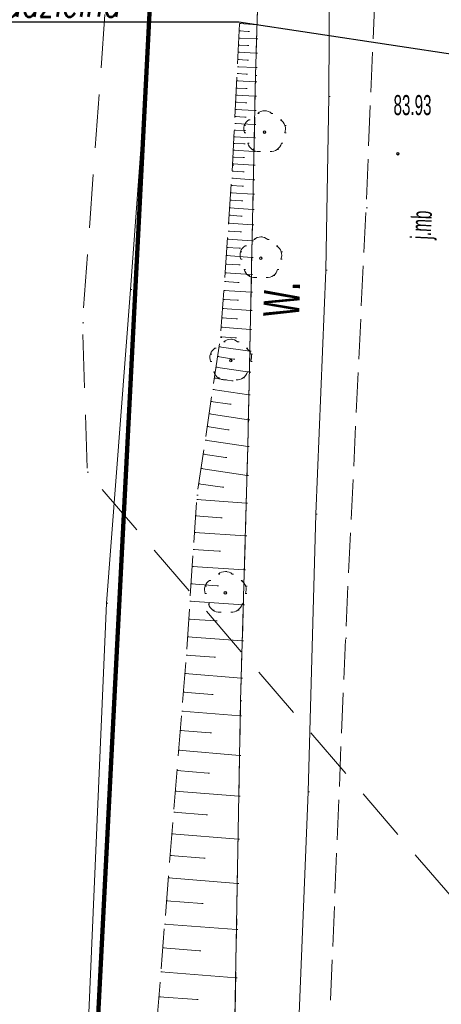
# Model space of a CAD drawing. Extents: x -198213 to 5540361, y 56395 to 5961443.
# Tile 5 of 76: x 5539518 to 5539534, y 5961280 to 5961317. Entities that reach past the tile are written whole.
import ezdxf
from ezdxf import colors
from ezdxf.entities.mleader import LeaderData, LeaderLine
from ezdxf.math import Vec2, Vec3

# ---------------------------------------------------------------- set-up
doc = ezdxf.new("R2010")
doc.units = 0
doc.header["$MEASUREMENT"] = 0
for name, pattern in [('L_0_03', [1, 0.5, -0.5]), ('L_0_06', [2, 1.5, -0.5]), ('L_0_0C', [3, 2, -1])]:
    doc.linetypes.add(name, pattern=pattern)
for name, color, linetype, lineweight in [('$ IE_OPISY', 7, 'Continuous', 25), ('000_Inne__niezydentyfikowane__Nr_Pióra__7', 8, 'Continuous', 13), ('0_Nr_Pióra__7', 8, 'Continuous', 13), ('217_kontur_klasyfikacyjny_Nr_Pióra__3', 8, 'Continuous', 18), ('218_kontur_uzytku_gruntowego_Nr_Pióra__3', 8, 'Continuous', 18), ('219_dzialka_ewidencyjna_Nr_Pióra__96', 8, 'Continuous', 13), ('ARCH MAPA RUSINOWO_Nr_Pióra__60', 8, 'Continuous', 211), ('drzewo_lisciaste_Nr_Pióra__7', 8, 'Continuous', 13), ('jezdnia_Atr17_Nr_Pióra__7', 8, 'Continuous', 13), ('jezdnia_Nr_Pióra__7', 8, 'Continuous', 13), ('ogrodzenie_trwale_Nr_Pióra__7', 8, 'Continuous', 13), ('pikieta_sztuczna_Atr2_Nr_Pióra__7', 8, 'Continuous', 13), ('pikieta_sztuczna_Nr_Pióra__7', 8, 'Continuous', 13), ('row_melioracyjny__poligon__Atr103_Nr_Pióra__7', 8, 'Continuous', 13), ('row_melioracyjny__poligon__Nr_Pióra__7', 8, 'Continuous', 13), ('skarpa_nieumocniona_Nr_Pióra__7', 8, 'Continuous', 13), ('Zakres_Nr_Pióra__7', 8, 'Continuous', 13)]:
    doc.layers.add(name, color=color, linetype=linetype, lineweight=lineweight)
doc.styles.add('1. Elektrobau_02.2024', font='romans.shx', dxfattribs={"width": 0.8, "oblique": 10})
doc.styles.add('GENERATED_STYLE_8', font='ARIALN.TTF')
doc.linetypes.add('L_0_15_SHX', pattern='A,0,[2,Rusinowo PAB zagospodarowanie 30.08.20251.Shx,S=7.5,R=0,X=0,Y=0],-7.5,0', length=7.5)

msp = doc.modelspace()

# ---------------------------------------------------------------- linework, layer by layer
at = {"layer": '000_Inne__niezydentyfikowane__Nr_Pióra__7', "linetype": 'Continuous', "flags": 128}
for points in [[(5539526.47, 5961316.38), (5539527.13, 5961316.34)], [(5539526.46, 5961316.11), (5539526.79, 5961316.09)], [(5539526.43, 5961315.57), (5539526.77, 5961315.56)], [(5539526.44, 5961315.84), (5539527.11, 5961315.81)], [(5539526.42, 5961315.31), (5539527.09, 5961315.27)], [(5539526.39, 5961314.77), (5539527.08, 5961314.74)], [(5539526.41, 5961315.04), (5539526.75, 5961315.02)], [(5539526.38, 5961314.51), (5539526.72, 5961314.49)], [(5539526.37, 5961314.24), (5539527.07, 5961314.2)], [(5539526.34, 5961313.7), (5539527.05, 5961313.67)], [(5539526.35, 5961313.97), (5539526.71, 5961313.95)], [(5539526.33, 5961313.44), (5539526.69, 5961313.42)], [(5539526.31, 5961313.17), (5539527.04, 5961313.13)], [(5539526.29, 5961312.65), (5539527.03, 5961312.61)], [(5539526.3, 5961312.9), (5539526.67, 5961312.88)], [(5539526.27, 5961312.4), (5539526.65, 5961312.38)], [(5539526.25, 5961311.9), (5539526.63, 5961311.88)], [(5539526.26, 5961312.15), (5539527.02, 5961312.11)], [(5539526.24, 5961311.64), (5539527.01, 5961311.6)], [(5539526.21, 5961311.13), (5539527, 5961311.09)], [(5539526.22, 5961311.38), (5539526.61, 5961311.37)], [(5539526.19, 5961310.86), (5539526.59, 5961310.84)], [(5539526.18, 5961310.6), (5539526.99, 5961310.54)], [(5539526.14, 5961310.05), (5539526.98, 5961310)], [(5539526.16, 5961310.33), (5539526.57, 5961310.3)], [(5539526.12, 5961309.78), (5539526.54, 5961309.75)], [(5539526.1, 5961309.49), (5539526.97, 5961309.43)], [(5539526.06, 5961308.91), (5539526.95, 5961308.85)], [(5539526.08, 5961309.21), (5539526.52, 5961309.18)], [(5539526.04, 5961308.62), (5539526.49, 5961308.59)], [(5539526.02, 5961308.32), (5539526.94, 5961308.25)], [(5539526, 5961308.01), (5539526.46, 5961307.98)], [(5539525.97, 5961307.7), (5539526.93, 5961307.63)], [(5539525.93, 5961307.06), (5539526.91, 5961306.99)], [(5539525.95, 5961307.38), (5539526.44, 5961307.35)], [(5539525.91, 5961306.73), (5539526.41, 5961306.7)], [(5539525.88, 5961306.4), (5539526.9, 5961306.33)], [(5539525.86, 5961306.06), (5539526.38, 5961306.03)], [(5539525.84, 5961305.72), (5539526.89, 5961305.65)], [(5539525.81, 5961305.37), (5539526.35, 5961305.33)], [(5539525.79, 5961305.02), (5539526.87, 5961304.94)], [(5539525.76, 5961304.66), (5539526.31, 5961304.62)], [(5539525.71, 5961304.29), (5539526.85, 5961304.12)], [(5539525.65, 5961303.92), (5539526.25, 5961303.83)], [(5539525.59, 5961303.52), (5539526.84, 5961303.34)], [(5539525.53, 5961303.12), (5539526.18, 5961303.02)], [(5539525.47, 5961302.69), (5539526.82, 5961302.49)], [(5539525.4, 5961302.24), (5539526.11, 5961302.14)], [(5539525.33, 5961301.78), (5539526.8, 5961301.56)], [(5539525.26, 5961301.3), (5539526.03, 5961301.18)], [(5539525.19, 5961300.8), (5539526.78, 5961300.56)], [(5539525.11, 5961300.27), (5539525.94, 5961300.15)], [(5539525.03, 5961299.73), (5539526.75, 5961299.47)], [(5539524.94, 5961299.16), (5539525.84, 5961299.03)], [(5539524.87, 5961298.57), (5539526.72, 5961298.44)], [(5539524.83, 5961297.96), (5539525.77, 5961297.89)], [(5539524.79, 5961297.34), (5539526.69, 5961297.21)], [(5539524.74, 5961296.7), (5539525.71, 5961296.64)], [(5539524.7, 5961296.07), (5539526.65, 5961295.94)], [(5539524.66, 5961295.42), (5539525.64, 5961295.35)], [(5539524.61, 5961294.77), (5539526.61, 5961294.63)], [(5539524.57, 5961294.1), (5539525.58, 5961294.03)], [(5539524.52, 5961293.43), (5539526.57, 5961293.29)], [(5539524.48, 5961292.75), (5539525.52, 5961292.67)], [(5539524.42, 5961292.06), (5539526.53, 5961291.89)], [(5539524.37, 5961291.36), (5539525.44, 5961291.28)], [(5539524.31, 5961290.65), (5539526.5, 5961290.48)], [(5539524.25, 5961289.93), (5539525.37, 5961289.84)], [(5539524.19, 5961289.19), (5539526.47, 5961289)], [(5539524.13, 5961288.43), (5539525.3, 5961288.34)], [(5539524.07, 5961287.66), (5539526.45, 5961287.47)], [(5539524.01, 5961286.87), (5539525.22, 5961286.78)], [(5539523.94, 5961286.07), (5539526.42, 5961285.87)], [(5539523.88, 5961285.25), (5539525.14, 5961285.15)], [(5539523.81, 5961284.42), (5539526.39, 5961284.21)], [(5539523.74, 5961283.56), (5539525.06, 5961283.46)], [(5539523.67, 5961282.69), (5539526.36, 5961282.48)], [(5539523.6, 5961281.8), (5539524.97, 5961281.69)], [(5539523.53, 5961280.9), (5539526.33, 5961280.67)], [(5539523.46, 5961279.97), (5539524.88, 5961279.86)]]:
    msp.add_lwpolyline(points, dxfattribs=at)
at = {"layer": '0_Nr_Pióra__7', "linetype": 'Continuous'}
for p, q in [((5539526.47, 5961316.38), (5539526.52, 5961316.38)), ((5539527.13, 5961316.34), (5539527.18, 5961316.34)), ((5539526.46, 5961316.11), (5539526.51, 5961316.11)), ((5539526.79, 5961316.09), (5539526.84, 5961316.09)), ((5539526.43, 5961315.57), (5539526.48, 5961315.57)), ((5539526.44, 5961315.84), (5539526.49, 5961315.84)), ((5539526.77, 5961315.56), (5539526.82, 5961315.56)), ((5539527.11, 5961315.81), (5539527.16, 5961315.81)), ((5539526.42, 5961315.31), (5539526.47, 5961315.31)), ((5539527.09, 5961315.27), (5539527.14, 5961315.27)), ((5539526.39, 5961314.77), (5539526.44, 5961314.77)), ((5539526.41, 5961315.04), (5539526.46, 5961315.04)), ((5539526.75, 5961315.02), (5539526.8, 5961315.02)), ((5539526.38, 5961314.51), (5539526.43, 5961314.51)), ((5539526.72, 5961314.49), (5539526.77, 5961314.49)), ((5539527.07, 5961314.44), (5539527.12, 5961314.44)), ((5539527.08, 5961314.74), (5539527.13, 5961314.74)), ((5539526.37, 5961314.24), (5539526.42, 5961314.24)), ((5539527.07, 5961314.2), (5539527.12, 5961314.2)), ((5539526.34, 5961313.7), (5539526.39, 5961313.7)), ((5539526.35, 5961313.97), (5539526.4, 5961313.97)), ((5539526.71, 5961313.95), (5539526.76, 5961313.95)), ((5539527.05, 5961313.67), (5539527.1, 5961313.67)), ((5539529.81, 5961313.66), (5539529.86, 5961313.66)), ((5539526.33, 5961313.44), (5539526.38, 5961313.44)), ((5539526.69, 5961313.42), (5539526.74, 5961313.42)), ((5539526.31, 5961313.17), (5539526.36, 5961313.17)), ((5539527.04, 5961313.13), (5539527.09, 5961313.13)), ((5539527.149, 5961313.023), (5539527.199, 5961313.023)), ((5539527.41, 5961313.12), (5539527.46, 5961313.12)), ((5539527.671, 5961313.023), (5539527.721, 5961313.023)), ((5539526.29, 5961312.65), (5539526.34, 5961312.65)), ((5539526.3, 5961312.9), (5539526.35, 5961312.9)), ((5539526.65, 5961312.568), (5539526.7, 5961312.568)), ((5539526.67, 5961312.88), (5539526.72, 5961312.88)), ((5539526.822, 5961312.786), (5539526.872, 5961312.786)), ((5539527.03, 5961312.61), (5539527.08, 5961312.61)), ((5539527.998, 5961312.786), (5539528.048, 5961312.786)), ((5539528.17, 5961312.568), (5539528.22, 5961312.568)), ((5539526.27, 5961312.4), (5539526.32, 5961312.4)), ((5539526.65, 5961312.38), (5539526.7, 5961312.38)), ((5539526.661, 5961312.291), (5539526.711, 5961312.291)), ((5539527.41, 5961312.32), (5539527.46, 5961312.32)), ((5539528.159, 5961312.291), (5539528.209, 5961312.291)), ((5539526.25, 5961311.9), (5539526.3, 5961311.9)), ((5539526.26, 5961312.15), (5539526.31, 5961312.15)), ((5539526.63, 5961311.88), (5539526.68, 5961311.88)), ((5539526.786, 5961311.905), (5539526.836, 5961311.905)), ((5539527.02, 5961312.11), (5539527.07, 5961312.11)), ((5539528.034, 5961311.905), (5539528.084, 5961311.905)), ((5539526.24, 5961311.64), (5539526.29, 5961311.64)), ((5539526.94, 5961311.672), (5539526.99, 5961311.672)), ((5539527.01, 5961311.6), (5539527.06, 5961311.6)), ((5539527.209, 5961311.597), (5539527.259, 5961311.597)), ((5539527.611, 5961311.597), (5539527.661, 5961311.597)), ((5539527.88, 5961311.672), (5539527.93, 5961311.672)), ((5539532.39, 5961311.51), (5539532.44, 5961311.51)), ((5539526.21, 5961311.13), (5539526.26, 5961311.13)), ((5539526.21, 5961311.09), (5539526.26, 5961311.09)), ((5539526.22, 5961311.38), (5539526.27, 5961311.38)), ((5539526.61, 5961311.37), (5539526.66, 5961311.37)), ((5539527, 5961311.09), (5539527.05, 5961311.09)), ((5539526.19, 5961310.86), (5539526.24, 5961310.86)), ((5539526.59, 5961310.84), (5539526.64, 5961310.84)), ((5539526.18, 5961310.6), (5539526.23, 5961310.6)), ((5539526.99, 5961310.54), (5539527.04, 5961310.54)), ((5539526.14, 5961310.05), (5539526.19, 5961310.05)), ((5539526.16, 5961310.33), (5539526.21, 5961310.33)), ((5539526.57, 5961310.3), (5539526.62, 5961310.3)), ((5539526.98, 5961310), (5539527.03, 5961310)), ((5539526.12, 5961309.78), (5539526.17, 5961309.78)), ((5539526.54, 5961309.75), (5539526.59, 5961309.75)), ((5539526.1, 5961309.49), (5539526.15, 5961309.49)), ((5539526.97, 5961309.43), (5539527.02, 5961309.43)), ((5539531.2, 5961309.49), (5539531.25, 5961309.49)), ((5539526.06, 5961308.91), (5539526.11, 5961308.91)), ((5539526.08, 5961309.21), (5539526.13, 5961309.21)), ((5539526.52, 5961309.18), (5539526.57, 5961309.18)), ((5539526.04, 5961308.62), (5539526.09, 5961308.62)), ((5539526.49, 5961308.59), (5539526.54, 5961308.59)), ((5539526.95, 5961308.85), (5539527, 5961308.85)), ((5539526.02, 5961308.32), (5539526.07, 5961308.32)), ((5539526.94, 5961308.25), (5539526.99, 5961308.25)), ((5539527.009, 5961308.303), (5539527.059, 5961308.303)), ((5539527.27, 5961308.4), (5539527.32, 5961308.4)), ((5539527.531, 5961308.303), (5539527.581, 5961308.303)), ((5539526, 5961308.01), (5539526.05, 5961308.01)), ((5539526.46, 5961307.98), (5539526.51, 5961307.98)), ((5539526.51, 5961307.848), (5539526.56, 5961307.848)), ((5539526.682, 5961308.066), (5539526.732, 5961308.066)), ((5539527.858, 5961308.066), (5539527.908, 5961308.066)), ((5539528.03, 5961307.848), (5539528.08, 5961307.848)), ((5539525.97, 5961307.7), (5539526.02, 5961307.7)), ((5539526.521, 5961307.571), (5539526.571, 5961307.571)), ((5539526.93, 5961307.63), (5539526.98, 5961307.63)), ((5539527.27, 5961307.6), (5539527.32, 5961307.6)), ((5539528.019, 5961307.571), (5539528.069, 5961307.571)), ((5539525.93, 5961307.06), (5539525.98, 5961307.06)), ((5539525.95, 5961307.38), (5539526, 5961307.38)), ((5539526.44, 5961307.35), (5539526.49, 5961307.35)), ((5539526.646, 5961307.185), (5539526.696, 5961307.185)), ((5539527.894, 5961307.185), (5539527.944, 5961307.185)), ((5539529.7, 5961307.15), (5539529.75, 5961307.15)), ((5539525.91, 5961306.73), (5539525.96, 5961306.73)), ((5539526.41, 5961306.7), (5539526.46, 5961306.7)), ((5539526.8, 5961306.952), (5539526.85, 5961306.952)), ((5539526.91, 5961306.99), (5539526.96, 5961306.99)), ((5539527.069, 5961306.877), (5539527.119, 5961306.877)), ((5539527.471, 5961306.877), (5539527.521, 5961306.877)), ((5539527.74, 5961306.952), (5539527.79, 5961306.952)), ((5539522.39, 5961306.43), (5539522.44, 5961306.43)), ((5539525.88, 5961306.4), (5539525.93, 5961306.4)), ((5539526.9, 5961306.33), (5539526.95, 5961306.33)), ((5539525.86, 5961306.06), (5539525.91, 5961306.06)), ((5539526.38, 5961306.03), (5539526.43, 5961306.03)), ((5539525.84, 5961305.72), (5539525.89, 5961305.72)), ((5539526.89, 5961305.65), (5539526.94, 5961305.65)), ((5539520.6, 5961305.18), (5539520.65, 5961305.18)), ((5539525.81, 5961305.37), (5539525.86, 5961305.37)), ((5539526.35, 5961305.33), (5539526.4, 5961305.33)), ((5539525.79, 5961305.02), (5539525.84, 5961305.02)), ((5539526.87, 5961304.94), (5539526.92, 5961304.94)), ((5539525.76, 5961304.66), (5539525.81, 5961304.66)), ((5539525.76, 5961304.64), (5539525.81, 5961304.64)), ((5539525.879, 5961304.473), (5539525.929, 5961304.473)), ((5539526.14, 5961304.57), (5539526.19, 5961304.57)), ((5539526.31, 5961304.62), (5539526.36, 5961304.62)), ((5539526.401, 5961304.473), (5539526.451, 5961304.473)), ((5539525.552, 5961304.236), (5539525.602, 5961304.236)), ((5539525.71, 5961304.29), (5539525.76, 5961304.29)), ((5539526.728, 5961304.236), (5539526.778, 5961304.236)), ((5539526.85, 5961304.12), (5539526.9, 5961304.12)), ((5539525.38, 5961304.018), (5539525.43, 5961304.018)), ((5539525.391, 5961303.741), (5539525.441, 5961303.741)), ((5539525.65, 5961303.92), (5539525.7, 5961303.92)), ((5539526.14, 5961303.77), (5539526.19, 5961303.77)), ((5539526.25, 5961303.83), (5539526.3, 5961303.83)), ((5539526.889, 5961303.741), (5539526.939, 5961303.741)), ((5539526.9, 5961304.018), (5539526.95, 5961304.018)), ((5539525.516, 5961303.355), (5539525.566, 5961303.355)), ((5539525.59, 5961303.52), (5539525.64, 5961303.52)), ((5539526.764, 5961303.355), (5539526.814, 5961303.355)), ((5539526.84, 5961303.34), (5539526.89, 5961303.34)), ((5539525.53, 5961303.12), (5539525.58, 5961303.12)), ((5539525.67, 5961303.122), (5539525.72, 5961303.122)), ((5539525.939, 5961303.047), (5539525.989, 5961303.047)), ((5539526.18, 5961303.02), (5539526.23, 5961303.02)), ((5539526.341, 5961303.047), (5539526.391, 5961303.047)), ((5539526.61, 5961303.122), (5539526.66, 5961303.122)), ((5539525.47, 5961302.69), (5539525.52, 5961302.69)), ((5539525.4, 5961302.24), (5539525.45, 5961302.24)), ((5539526.82, 5961302.49), (5539526.87, 5961302.49)), ((5539526.11, 5961302.14), (5539526.16, 5961302.14)), ((5539525.33, 5961301.78), (5539525.38, 5961301.78)), ((5539526.8, 5961301.56), (5539526.85, 5961301.56)), ((5539525.26, 5961301.3), (5539525.31, 5961301.3)), ((5539526.03, 5961301.18), (5539526.08, 5961301.18)), ((5539525.19, 5961300.8), (5539525.24, 5961300.8)), ((5539526.78, 5961300.56), (5539526.83, 5961300.56)), ((5539525.11, 5961300.27), (5539525.16, 5961300.27)), ((5539525.94, 5961300.15), (5539525.99, 5961300.15)), ((5539525.03, 5961299.73), (5539525.08, 5961299.73)), ((5539520.78, 5961299.6), (5539520.83, 5961299.6)), ((5539526.75, 5961299.47), (5539526.8, 5961299.47)), ((5539524.94, 5961299.16), (5539524.99, 5961299.16)), ((5539525.84, 5961299.03), (5539525.89, 5961299.03)), ((5539524.87, 5961298.57), (5539524.92, 5961298.57)), ((5539524.88, 5961298.74), (5539524.93, 5961298.74)), ((5539526.72, 5961298.44), (5539526.77, 5961298.44)), ((5539524.83, 5961297.96), (5539524.88, 5961297.96)), ((5539525.77, 5961297.89), (5539525.82, 5961297.89)), ((5539529.32, 5961298.03), (5539529.37, 5961298.03)), ((5539524.79, 5961297.34), (5539524.84, 5961297.34)), ((5539526.69, 5961297.21), (5539526.74, 5961297.21)), ((5539524.74, 5961296.7), (5539524.79, 5961296.7)), ((5539525.71, 5961296.64), (5539525.76, 5961296.64)), ((5539524.7, 5961296.07), (5539524.75, 5961296.07)), ((5539525.679, 5961295.783), (5539525.729, 5961295.783)), ((5539525.94, 5961295.88), (5539525.99, 5961295.88)), ((5539526.201, 5961295.783), (5539526.251, 5961295.783)), ((5539526.65, 5961295.94), (5539526.7, 5961295.94)), ((5539524.66, 5961295.42), (5539524.71, 5961295.42)), ((5539525.18, 5961295.328), (5539525.23, 5961295.328)), ((5539525.352, 5961295.546), (5539525.402, 5961295.546)), ((5539525.64, 5961295.35), (5539525.69, 5961295.35)), ((5539526.528, 5961295.546), (5539526.578, 5961295.546)), ((5539526.7, 5961295.328), (5539526.75, 5961295.328)), ((5539525.191, 5961295.051), (5539525.241, 5961295.051)), ((5539525.94, 5961295.08), (5539525.99, 5961295.08)), ((5539526.689, 5961295.051), (5539526.739, 5961295.051)), ((5539521.5, 5961294.69), (5539521.55, 5961294.69)), ((5539524.61, 5961294.77), (5539524.66, 5961294.77)), ((5539525.316, 5961294.665), (5539525.366, 5961294.665)), ((5539526.564, 5961294.665), (5539526.614, 5961294.665)), ((5539526.61, 5961294.63), (5539526.66, 5961294.63)), ((5539525.47, 5961294.432), (5539525.52, 5961294.432)), ((5539525.739, 5961294.357), (5539525.789, 5961294.357)), ((5539526.141, 5961294.357), (5539526.191, 5961294.357)), ((5539526.41, 5961294.432), (5539526.46, 5961294.432)), ((5539524.57, 5961294.1), (5539524.62, 5961294.1)), ((5539525.58, 5961294.03), (5539525.63, 5961294.03)), ((5539524.52, 5961293.43), (5539524.57, 5961293.43)), ((5539526.57, 5961293.29), (5539526.62, 5961293.29)), ((5539530.43, 5961293.38), (5539530.48, 5961293.38)), ((5539524.48, 5961292.75), (5539524.53, 5961292.75)), ((5539525.52, 5961292.67), (5539525.57, 5961292.67)), ((5539524.42, 5961292.06), (5539524.47, 5961292.06)), ((5539526.53, 5961291.89), (5539526.58, 5961291.89)), ((5539524.37, 5961291.36), (5539524.42, 5961291.36)), ((5539525.44, 5961291.28), (5539525.49, 5961291.28)), ((5539526.51, 5961291.04), (5539526.56, 5961291.04)), ((5539524.31, 5961290.65), (5539524.36, 5961290.65)), ((5539526.5, 5961290.48), (5539526.55, 5961290.48)), ((5539524.25, 5961289.93), (5539524.3, 5961289.93)), ((5539525.37, 5961289.84), (5539525.42, 5961289.84)), ((5539524.19, 5961289.19), (5539524.24, 5961289.19)), ((5539526.47, 5961289), (5539526.52, 5961289)), ((5539524.13, 5961288.43), (5539524.18, 5961288.43)), ((5539525.3, 5961288.34), (5539525.35, 5961288.34)), ((5539524.07, 5961287.66), (5539524.12, 5961287.66)), ((5539529.04, 5961287.63), (5539529.09, 5961287.63)), ((5539526.45, 5961287.47), (5539526.5, 5961287.47)), ((5539524.01, 5961286.87), (5539524.06, 5961286.87)), ((5539525.22, 5961286.78), (5539525.27, 5961286.78)), ((5539523.94, 5961286.07), (5539523.99, 5961286.07)), ((5539526.42, 5961285.87), (5539526.47, 5961285.87)), ((5539523.88, 5961285.25), (5539523.93, 5961285.25)), ((5539525.14, 5961285.15), (5539525.19, 5961285.15)), ((5539523.81, 5961284.42), (5539523.86, 5961284.42)), ((5539526.39, 5961284.21), (5539526.44, 5961284.21)), ((5539523.74, 5961283.56), (5539523.79, 5961283.56)), ((5539525.06, 5961283.46), (5539525.11, 5961283.46)), ((5539523.67, 5961282.69), (5539523.72, 5961282.69)), ((5539526.36, 5961282.48), (5539526.41, 5961282.48)), ((5539523.6, 5961281.8), (5539523.65, 5961281.8)), ((5539524.97, 5961281.69), (5539525.02, 5961281.69)), ((5539523.53, 5961280.9), (5539523.58, 5961280.9)), ((5539526.33, 5961280.67), (5539526.38, 5961280.67)), ((5539523.46, 5961279.97), (5539523.51, 5961279.97)), ((5539524.88, 5961279.86), (5539524.93, 5961279.86))]:
    msp.add_line(p, q, dxfattribs=at)
at = {"layer": '217_kontur_klasyfikacyjny_Nr_Pióra__3', "linetype": 'L_0_03', "flags": 128}
msp.add_lwpolyline([(5539519.35, 5961243.41), (5539523.77, 5961329.71)], dxfattribs=at)
at = {"layer": '218_kontur_uzytku_gruntowego_Nr_Pióra__3', "linetype": 'L_0_03', "flags": 128}
for points in [[(5539519.35, 5961243.41), (5539523.77, 5961329.71)], [(5539523.77, 5961329.71), (5539519.35, 5961243.41)]]:
    msp.add_lwpolyline(points, dxfattribs=at)
at = {"layer": '219_dzialka_ewidencyjna_Nr_Pióra__96', "linetype": 'Continuous', "flags": 128}
msp.add_lwpolyline([(5539525.28, 5961359.41), (5539519.35, 5961243.41)], dxfattribs=at)
at = {"layer": 'ARCH MAPA RUSINOWO_Nr_Pióra__60', "linetype": 'Continuous', "flags": 128}
msp.add_lwpolyline([(5539525.28, 5961359.41), (5539520.71, 5961270.013)], dxfattribs=at)
at = {"layer": 'drzewo_lisciaste_Nr_Pióra__7', "linetype": 'Continuous'}
for centre in [(5539527.41, 5961312.32), (5539527.27, 5961307.6), (5539526.14, 5961303.77), (5539525.94, 5961295.08)]:
    msp.add_circle(centre, 0.05, dxfattribs=at)
for centre, start, end in [((5539527.41, 5961312.72), 49.272, 130.728), ((5539527.03, 5961312.444), 121.308, 202.548), ((5539527.79, 5961312.444), 337.452, 58.692), ((5539527.175, 5961311.996), 193.221, 274.871), ((5539527.645, 5961311.996), 265.129, 346.779), ((5539527.27, 5961308), 49.272, 130.728), ((5539526.89, 5961307.724), 121.308, 202.548), ((5539527.65, 5961307.724), 337.452, 58.692), ((5539527.035, 5961307.276), 193.221, 274.871), ((5539527.505, 5961307.276), 265.129, 346.779), ((5539526.14, 5961304.17), 49.272, 130.728), ((5539525.76, 5961303.894), 121.308, 202.548), ((5539526.52, 5961303.894), 337.452, 58.692), ((5539525.905, 5961303.446), 193.221, 274.871), ((5539526.375, 5961303.446), 265.129, 346.779), ((5539525.94, 5961295.48), 49.272, 130.728), ((5539525.56, 5961295.204), 121.308, 202.548), ((5539526.32, 5961295.204), 337.452, 58.692), ((5539525.705, 5961294.756), 193.221, 274.871), ((5539526.175, 5961294.756), 265.129, 346.779)]:
    msp.add_arc(centre, 0.4, start, end, dxfattribs=at)
at = {"layer": 'jezdnia_Nr_Pióra__7', "linetype": 'L_0_06', "flags": 128}
msp.add_lwpolyline([(5539548.486, 5961414.429), (5539547.33, 5961407.23), (5539544.97, 5961391.79), (5539543.29, 5961381.17), (5539542.51, 5961379.21), (5539542.32, 5961378), (5539541.27, 5961367.82), (5539540.91, 5961364.2), (5539539.27, 5961350.25), (5539537.78, 5961334.89), (5539537.08, 5961322.75), (5539536.89, 5961318.2), (5539536.62, 5961311.58), (5539536.36, 5961303.63), (5539536.1, 5961297.03), (5539535.77, 5961288.6), (5539535.43, 5961273.08), (5539535.1, 5961256.9), (5539534.99, 5961242.98), (5539534.93, 5961227.39), (5539534.64, 5961223.09), (5539535.09, 5961219.59), (5539536.43, 5961215.63), (5539539.17, 5961211.64), (5539542.98, 5961209.08), (5539524.13, 5961213.68), (5539525.21, 5961214.75), (5539526.28, 5961216.3), (5539527.29, 5961219.19), (5539528.2, 5961223.48), (5539528.64, 5961231.21), (5539528.81, 5961241.22), (5539529.12, 5961251.99), (5539529.26, 5961264.73), (5539529.86, 5961279.51), (5539530.43, 5961293.38), (5539531.2, 5961309.49), (5539531.74, 5961322.55), (5539532.3, 5961332.49), (5539532.4, 5961334.04), (5539532.42, 5961334.45), (5539533.38, 5961343.25), (5539534.51, 5961357.7), (5539535.18, 5961364.16), (5539537.17, 5961379.01), (5539537.95, 5961380.97), (5539539.63, 5961391.59), (5539541.99, 5961407.03), (5539543.178, 5961414.429)], dxfattribs=at)
at = {"layer": 'ogrodzenie_trwale_Nr_Pióra__7', "linetype": 'Continuous', "flags": 128}
msp.add_lwpolyline([(5539524.05, 5961332.64), (5539523.9, 5961329.75), (5539523.5, 5961321.5), (5539522.39, 5961306.43), (5539521.5, 5961294.69), (5539520.84, 5961279.37), (5539520.03, 5961264.94), (5539519.22, 5961250.27), (5539519.28, 5961243.36), (5539502.81, 5961245.45)], dxfattribs=at)
at = {"layer": 'ogrodzenie_trwale_Nr_Pióra__7', "linetype": 'L_0_15_SHX', "flags": 128}
msp.add_lwpolyline([(5539524.05, 5961332.64), (5539523.9, 5961329.75), (5539523.5, 5961321.5), (5539522.39, 5961306.43), (5539521.5, 5961294.69), (5539520.84, 5961279.37), (5539520.03, 5961264.94), (5539519.22, 5961250.27), (5539519.28, 5961243.36), (5539502.81, 5961245.45)], dxfattribs=at)
at = {"layer": 'pikieta_sztuczna_Nr_Pióra__7', "linetype": 'Continuous'}
msp.add_circle((5539532.39, 5961311.51), 0.045, dxfattribs=at)
at = {"layer": 'row_melioracyjny__poligon__Nr_Pióra__7', "linetype": 'Continuous', "flags": 128}
msp.add_lwpolyline([(5539526.25, 5961276.39), (5539526.51, 5961291.04), (5539526.78, 5961300.56), (5539527.07, 5961314.44), (5539527.38, 5961324.84), (5539528.17, 5961332.66), (5539530.12, 5961332.63), (5539529.87, 5961325.56), (5539529.81, 5961313.66), (5539529.7, 5961307.15), (5539529.32, 5961298.03), (5539529.04, 5961287.63), (5539528.54, 5961275.32)], dxfattribs=at)
at = {"layer": 'skarpa_nieumocniona_Nr_Pióra__7', "linetype": 'L_0_06', "flags": 128}
msp.add_lwpolyline([(5539472.93, 5961244.31), (5539480.04, 5961241.12), (5539489.07, 5961236.86), (5539502.21, 5961230.8), (5539511.28, 5961227.19), (5539522.48, 5961223.12), (5539522.27, 5961227.18), (5539521.24, 5961235.47), (5539520.81, 5961243.86), (5539520.97, 5961248.33), (5539521.44, 5961255.39), (5539521.91, 5961262.14), (5539522.81, 5961272.1), (5539523.28, 5961277.78), (5539524.48, 5961292.75), (5539524.88, 5961298.74), (5539525.76, 5961304.64), (5539526.21, 5961311.09), (5539526.69, 5961320.81), (5539527.38, 5961324.84), (5539527.07, 5961314.44), (5539526.78, 5961300.56), (5539526.51, 5961291.04), (5539526.25, 5961276.39), (5539526.27, 5961263.89), (5539525.98, 5961251.66), (5539525.73, 5961238.66), (5539525.7, 5961222.56), (5539521.84, 5961220.43), (5539521.63, 5961220.52), (5539511.7, 5961219.82), (5539503.08, 5961222.55), (5539495.07, 5961225.23), (5539489.74, 5961226.89), (5539481.5, 5961230.16), (5539478.92, 5961233.4), (5539476.63, 5961236.07), (5539472.57, 5961237.39), (5539469.31, 5961238.38), (5539461.59, 5961246.84)], close=True, dxfattribs=at)
msp.add_lwpolyline([(5539472.93, 5961244.31), (5539480.04, 5961241.12), (5539489.07, 5961236.86), (5539502.21, 5961230.8), (5539511.28, 5961227.19), (5539522.48, 5961223.12), (5539522.27, 5961227.18), (5539521.24, 5961235.47), (5539520.81, 5961243.86), (5539520.97, 5961248.33), (5539521.44, 5961255.39), (5539521.91, 5961262.14), (5539522.81, 5961272.1), (5539523.28, 5961277.78), (5539524.48, 5961292.75), (5539524.88, 5961298.74), (5539525.76, 5961304.64), (5539526.21, 5961311.09), (5539526.69, 5961320.81), (5539527.38, 5961324.84), (5539527.07, 5961314.44), (5539526.78, 5961300.56), (5539526.51, 5961291.04), (5539526.25, 5961276.39), (5539526.27, 5961263.89), (5539525.98, 5961251.66), (5539525.73, 5961238.66), (5539525.7, 5961222.56), (5539521.84, 5961220.43), (5539521.63, 5961220.52), (5539511.7, 5961219.82), (5539503.08, 5961222.55), (5539495.07, 5961225.23), (5539489.74, 5961226.89), (5539481.5, 5961230.16), (5539478.92, 5961233.4), (5539476.63, 5961236.07), (5539472.57, 5961237.39), (5539469.31, 5961238.38), (5539461.59, 5961246.84)], close=True, dxfattribs=at)
at = {"layer": 'Zakres_Nr_Pióra__7', "linetype": 'L_0_0C', "flags": 128}
msp.add_lwpolyline([(5539630.53, 5961390.3), (5539628.94, 5961331.74), (5539600.56, 5961283.04), (5539537.62, 5961279.94), (5539520.78, 5961299.6), (5539520.6, 5961305.18), (5539524.89, 5961364.28), (5539536.45, 5961379.17)], close=True, dxfattribs=at)

# ---------------------------------------------------------------- texts
at = {"layer": 'jezdnia_Atr17_Nr_Pióra__7', "linetype": 'Continuous', "insert": (5539532.867, 5961308.333), "char_height": 0.75, "attachment_point": 1, "rotation": 87.3, "style": 'GENERATED_STYLE_8'}
msp.add_mtext('{\\W0.660000x;j.mb}', dxfattribs=at)
at = {"layer": 'pikieta_sztuczna_Atr2_Nr_Pióra__7', "linetype": 'Continuous', "insert": (5539532.229, 5961313.708), "char_height": 0.75, "attachment_point": 1, "style": 'GENERATED_STYLE_8'}
msp.add_mtext('{\\W0.660000x;83.93}', dxfattribs=at)
at = {"layer": 'row_melioracyjny__poligon__Atr103_Nr_Pióra__7', "linetype": 'Continuous', "insert": (5539526.947, 5961305.464), "char_height": 1.75, "attachment_point": 1, "rotation": 88.1, "style": 'GENERATED_STYLE_8'}
msp.add_mtext('{\\W0.660000x;w.}', dxfattribs=at)

# ---------------------------------------------------------------- leaders
at = {"layer": '$ IE_OPISY'}
ml = msp.add_multileader_mtext('Standard', dxfattribs=at)
ml.set_content('\\Q10;\\W0.8;{\\A1;Proj. rura osłonowa }Ø\\A1;110 dwudzielna \\Pdla istn. kabli TT', color=7, style='1. Elektrobau_02.2024')
ml.set_leader_properties(linetype='ByLayer', lineweight=-1)
ml.build(insert=Vec2(0, 0))
ml.multileader.update_dxf_attribs({"text_left_attachment_type": 6, "text_right_attachment_type": 6, "dogleg_length": 1.152, "arrow_head_size": 0.5})
ctx = ml.context
ctx.base_point, ctx.char_height, ctx.arrow_head_size, ctx.landing_gap_size, ctx.plane_origin = Vec3(5539501.831, 5961316.438), 1, 0.5, 0.09, Vec3(5539541.738, 5961298.104)
ctx.left_attachment, ctx.right_attachment = 6, 6
notes = []
notes.append((ctx, [(0, (1, 1, 0), (5539526.442, 5961316.438), (-1, 0), 1.152, [(0, [(5539545.131, 5961313.601)], 0, [])])]))
ctx.mtext.insert, ctx.mtext.width, ctx.mtext.defined_height, ctx.mtext.flow_direction = Vec3(5539501.921, 5961317.638), 37.49114, 2.636, 5
for ctx, leaders in notes:
    for number, flags, end, landing, length, lines in leaders:
        leader = LeaderData()
        leader.index, (leader.has_last_leader_line, leader.has_dogleg_vector, leader.attachment_direction) = number, flags
        leader.last_leader_point, leader.dogleg_vector, leader.dogleg_length = Vec3(end), Vec3(landing), length
        for number, points, colour, breaks in lines:
            line = LeaderLine()
            line.index, line.vertices, line.color, line.breaks = number, Vec3.list(points), colors.encode_raw_color(colour), breaks
            leader.lines.append(line)
        ctx.leaders.append(leader)

doc.saveas('drawing.dxf')
